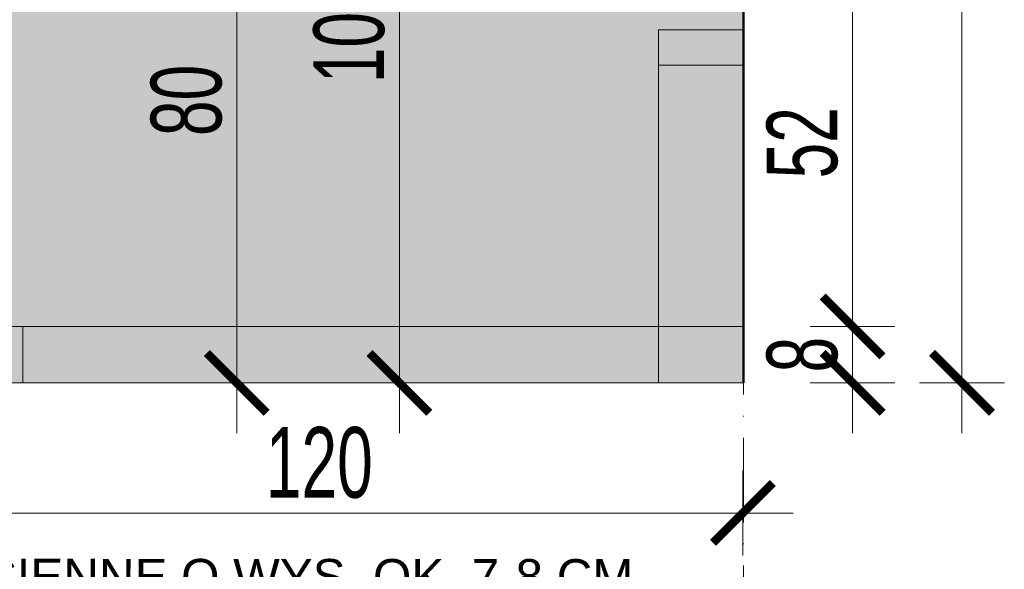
# Model space of a CAD drawing. Header units: millimetres. Extents: x -6792 to 22441, y -13430 to 4653.
# Tile 31 of 256: x -5654 to -5514, y -7769 to -7691. Entities that reach past the tile are written whole.
import ezdxf
from ezdxf import colors
from ezdxf.entities.mleader import LeaderData, LeaderLine
from ezdxf.math import Vec2, Vec3

# ---------------------------------------------------------------- set-up
doc = ezdxf.new("R2010")
doc.units = ezdxf.units.MM
doc.linetypes.add('ACAD_ISO10W100', pattern=[18, 12, -3, 0, -3])
for name, color, linetype, lineweight in [('_A_KOLORYSTYKA ŚCIAN', 40, 'Continuous', 5), ('_A_OPIS', 253, 'Continuous', 9), ('_A_ROZWINIĘCIA_RYSUNEK ŚCIAN', 252, 'Continuous', 15), ('_A_ROZWINIĘCIA_WYMIARY', 252, 'Continuous', 15), ('_A_WIDOK', 163, 'Continuous', 13), ('_A_ŚCIANY PROJEKTOWANE', 150, 'Continuous', 50), ('_ROZWINIĘCIA_RYSUNEK', 252, 'Continuous', 15)]:
    doc.layers.add(name, color=color, linetype=linetype, lineweight=lineweight)
doc.styles.add('DIM', font='arial.ttf', dxfattribs={"width": 0.65})
doc.styles.get("Standard").update_dxf_attribs({"font": 'arial.ttf'})
doc.dimstyles.new('BP_EU_25-50', dxfattribs={"dimtxt": 10, "dimasz": 0.8, "dimexe": 0.75, "dimexo": 1, "dimgap": 2, "dimtad": 1, "dimdec": 0, "dimzin": 9, "dimdsep": 46, "dimtxsty": 'DIM', "dimblk": 'ARCH_1', "dimcen": 0, "dimdle": 50, "dimse1": 1, "dimse2": 1, "dimclrd": 256, "dimclre": 256, "dimclrt": 256, "dimadec": 0, "dimazin": 2, "dimtfac": 1, "dimtdec": 0, "dimtix": 1, "dimtmove": 2, "dimatfit": 0, "dimfxl": 0.75, "dimtolj": 1, "dimtzin": 0, "dimlwd": 15, "dimlwe": -1, "dimarcsym": 0})

# ---------------------------------------------------------------- blocks, each defined once
blk = doc.blocks.new('ARCH_1')
for p, q in [((0, 7.5), (0, -7.5)), ((8.92, 0), (-8.92, 0))]:
    blk.add_line(p, q)
at = {"const_width": 1.5}
blk.add_lwpolyline([(5.3, 5.3), (-5.3, -5.3)], dxfattribs=at)
blk = doc.blocks.new('*D2135')
at = {"layer": '_A_ROZWINIĘCIA_WYMIARY', "lineweight": 15, "transparency": 16777216}
blk.add_line((-5535.86, -7733.6), (-5535.86, -7683.2), dxfattribs=at)
at = {"layer": 'Defpoints', "color": 0, "transparency": 16777216}
for p in [(-5551.32, -7682.4), (-5535.86, -7682.4), (-5551.32, -7734.4)]:
    blk.add_point(p, dxfattribs=at)
at = {"layer": '_A_ROZWINIĘCIA_WYMIARY', "lineweight": 15, "transparency": 16777216, "xscale": 0.8, "yscale": 0.8, "zscale": 0.8}
for p, rotation in [((-5535.86, -7682.4), 90), ((-5535.86, -7734.4), 270)]:
    blk.add_blockref('ARCH_1', p, dxfattribs=dict(at, rotation=rotation))
at = {"layer": '_A_ROZWINIĘCIA_WYMIARY', "transparency": 16777216, "insert": (-5542.97, -7708.4), "char_height": 10, "attachment_point": 5, "rotation": 90, "style": 'DIM'}
blk.add_mtext('\\A1;52', dxfattribs=at)
blk = doc.blocks.new('*D2144')
at = {"layer": '_A_ROZWINIĘCIA_WYMIARY', "lineweight": 15, "transparency": 16777216}
blk.add_line((-5670.52, -7760.83), (-5552.19, -7760.83), dxfattribs=at)
at = {"layer": 'Defpoints', "color": 0, "transparency": 16777216}
for p in [(-5671.32, -7742.4), (-5551.39, -7742.4), (-5551.39, -7760.83)]:
    blk.add_point(p, dxfattribs=at)
at = {"layer": '_A_ROZWINIĘCIA_WYMIARY', "lineweight": 15, "transparency": 16777216, "xscale": 0.8, "yscale": 0.8, "zscale": 0.8, "rotation": 180}
blk.add_blockref('ARCH_1', (-5671.32, -7760.83), dxfattribs=at)
at = {"layer": '_A_ROZWINIĘCIA_WYMIARY', "lineweight": 15, "transparency": 16777216, "xscale": 0.8, "yscale": 0.8, "zscale": 0.8}
blk.add_blockref('ARCH_1', (-5551.39, -7760.83), dxfattribs=at)
at = {"layer": '_A_ROZWINIĘCIA_WYMIARY', "transparency": 16777216, "insert": (-5611.36, -7753.73), "char_height": 10, "attachment_point": 5, "style": 'DIM'}
blk.add_mtext('\\A1;120', dxfattribs=at)
blk = doc.blocks.new('*D2145')
at = {"layer": '_A_ROZWINIĘCIA_WYMIARY', "lineweight": 15, "transparency": 16777216}
for p, q in [((-5535.86, -7733.6), (-5535.86, -7732.8)), ((-5535.86, -7742.4), (-5535.86, -7734.4)), ((-5535.86, -7743.2), (-5535.86, -7744))]:
    blk.add_line(p, q, dxfattribs=at)
at = {"layer": 'Defpoints', "color": 0, "transparency": 16777216}
for p in [(-5551.32, -7734.4), (-5535.86, -7734.4), (-5551.32, -7742.4)]:
    blk.add_point(p, dxfattribs=at)
at = {"layer": '_A_ROZWINIĘCIA_WYMIARY', "lineweight": 15, "transparency": 16777216, "xscale": 0.8, "yscale": 0.8, "zscale": 0.8}
for p, rotation in [((-5535.86, -7734.4), 270), ((-5535.86, -7742.4), 90)]:
    blk.add_blockref('ARCH_1', p, dxfattribs=dict(at, rotation=rotation))
at = {"layer": '_A_ROZWINIĘCIA_WYMIARY', "transparency": 16777216, "insert": (-5542.97, -7738.4), "char_height": 10, "attachment_point": 5, "rotation": 90, "style": 'DIM'}
blk.add_mtext('\\A1;8', dxfattribs=at)
blk = doc.blocks.new('*D2140')
at = {"layer": '_A_ROZWINIĘCIA_WYMIARY', "lineweight": 15, "transparency": 16777216}
blk.add_line((-5520.38, -7443.2), (-5520.38, -7741.6), dxfattribs=at)
at = {"layer": 'Defpoints', "color": 0, "transparency": 16777216}
for p in [(-5551.32, -7442.4), (-5551.32, -7742.4), (-5520.38, -7742.4)]:
    blk.add_point(p, dxfattribs=at)
at = {"layer": '_A_ROZWINIĘCIA_WYMIARY', "lineweight": 15, "transparency": 16777216, "xscale": 0.8, "yscale": 0.8, "zscale": 0.8}
for p, rotation in [((-5520.38, -7442.4), 90), ((-5520.38, -7742.4), 270)]:
    blk.add_blockref('ARCH_1', p, dxfattribs=dict(at, rotation=rotation))
at = {"layer": '_A_ROZWINIĘCIA_WYMIARY', "transparency": 16777216, "insert": (-5527.49, -7592.4), "char_height": 10, "attachment_point": 5, "rotation": 90, "style": 'DIM'}
blk.add_mtext('\\A1;300', dxfattribs=at)
blk = doc.blocks.new('*D2141')
at = {"layer": '_A_ROZWINIĘCIA_WYMIARY', "lineweight": 15, "transparency": 16777216}
blk.add_line((-5623.05, -7741.6), (-5623.05, -7663.2), dxfattribs=at)
at = {"layer": 'Defpoints', "color": 0, "transparency": 16777216}
for p in [(-5623.05, -7662.4), (-5583.97, -7662.4), (-5604.48, -7742.4)]:
    blk.add_point(p, dxfattribs=at)
at = {"layer": '_A_ROZWINIĘCIA_WYMIARY', "lineweight": 15, "transparency": 16777216, "xscale": 0.8, "yscale": 0.8, "zscale": 0.8}
for p, rotation in [((-5623.05, -7662.4), 90), ((-5623.05, -7742.4), 270)]:
    blk.add_blockref('ARCH_1', p, dxfattribs=dict(at, rotation=rotation))
at = {"layer": '_A_ROZWINIĘCIA_WYMIARY', "transparency": 16777216, "insert": (-5630.15, -7702.4), "char_height": 10, "attachment_point": 5, "rotation": 90, "style": 'DIM'}
blk.add_mtext('\\A1;80', dxfattribs=at)
blk = doc.blocks.new('*D2146')
at = {"layer": '_A_ROZWINIĘCIA_WYMIARY', "lineweight": 15, "transparency": 16777216}
blk.add_line((-5600.02, -7741.6), (-5600.02, -7643.2), dxfattribs=at)
at = {"layer": 'Defpoints', "color": 0, "transparency": 16777216}
for p in [(-5622.09, -7642.4), (-5600.02, -7642.4), (-5604.48, -7742.4)]:
    blk.add_point(p, dxfattribs=at)
at = {"layer": '_A_ROZWINIĘCIA_WYMIARY', "lineweight": 15, "transparency": 16777216, "xscale": 0.8, "yscale": 0.8, "zscale": 0.8}
for p, rotation in [((-5600.02, -7642.4), 90), ((-5600.02, -7742.4), 270)]:
    blk.add_blockref('ARCH_1', p, dxfattribs=dict(at, rotation=rotation))
at = {"layer": '_A_ROZWINIĘCIA_WYMIARY', "transparency": 16777216, "insert": (-5607.12, -7692.4), "char_height": 10, "attachment_point": 5, "rotation": 90, "style": 'DIM'}
blk.add_mtext('\\A1;100', dxfattribs=at)
blk = doc.blocks.new('_Dot')
at = {"color": 0, "linetype": 'ByBlock', "lineweight": -2}
blk.add_line((-0.5, 0), (-1, 0), dxfattribs=at)
at = {"color": 0, "linetype": 'ByBlock', "const_width": 0.5}
blk.add_lwpolyline([(-0.25, 0, 1), (0.25, 0, 1)], format="xyb", close=True, dxfattribs=at)
blk = doc.blocks.new('A$C52DB2D75')
at = {"layer": '_ROZWINIĘCIA_RYSUNEK'}
h = blk.add_hatch(color=256, dxfattribs=at)
h.dxf.hatch_style = 1
h.set_gradient(color1=(101, 101, 97), rotation=180, centered=1, tint=1)
h.paths.add_polyline_path([(-30, 0), (-30, -50), (0, -50), (0, 0)])
at = {"layer": '_A_WIDOK', "ltscale": 0.5}
for points in [[(-30, -50), (0, -50), (0, 0), (-30, 0), (0, 0), (-30, 0), (-30, -50)], [(-30, -50), (0, -50), (0, -45), (-30, -45), (0, -45), (-30, -45), (-30, -50)]]:
    blk.add_lwpolyline(points, dxfattribs=at)

msp = doc.modelspace()

# ---------------------------------------------------------------- hatches: boundary and pattern name
at = {"layer": '_A_KOLORYSTYKA ŚCIAN'}
msp.add_hatch(color=251, dxfattribs=at).paths.add_polyline_path([(-5551.32, -7742.401), (-5551.32, -7734.401), (-5773.32, -7734.401), (-5773.32, -7742.401)])
at = {"layer": '_A_ROZWINIĘCIA_RYSUNEK ŚCIAN', "true_color": 0xddccbb}
h = msp.add_hatch(color=254, dxfattribs=at)
h.dxf.hatch_style = 1
h.paths.add_polyline_path([(-5551.32, -7734.401), (-5551.32, -7442.401), (-5773.32, -7442.401), (-5773.32, -7734.401)])

# ---------------------------------------------------------------- linework, layer by layer
at = {"layer": '_A_OPIS', "linetype": 'ACAD_ISO10W100'}
msp.add_lwpolyline([(-5551.32, -7406.264), (-5551.32, -7830.401)], dxfattribs=at)
at = {"layer": '_A_ROZWINIĘCIA_RYSUNEK ŚCIAN'}
for points in [[(-5671.32, -7682.401), (-5551.32, -7682.401), (-5551.32, -7734.401), (-5671.32, -7734.401)], [(-5653.32, -7742.402), (-5773.32, -7742.401), (-5773.32, -7734.401), (-5653.32, -7734.402)], [(-5653.32, -7742.402), (-5551.32, -7742.401), (-5551.32, -7734.401), (-5653.32, -7734.402)]]:
    msp.add_lwpolyline(points, close=True, dxfattribs=at)
at = {"layer": '_A_WIDOK'}
msp.add_lwpolyline([(-5551.32, -7742.401), (-5773.32, -7742.401)], dxfattribs=at)
at = {"layer": '_A_ŚCIANY PROJEKTOWANE'}
msp.add_lwpolyline([(-5551.32, -7742.401), (-5551.32, -7442.401)], dxfattribs=at)

# ---------------------------------------------------------------- block references
at = {"layer": '_A_WIDOK', "xscale": -0.4, "rotation": 180}
msp.add_blockref('A$C52DB2D75', (-5551.32, -7742.401), dxfattribs=at)

# ---------------------------------------------------------------- dimensions: what is measured, and where the dimension line sits
at = {"layer": '_A_ROZWINIĘCIA_WYMIARY'}
for base, p1, p2, angle, picture, middle in [((-5520.384, -7742.401), (-5551.32, -7442.401), (-5551.32, -7742.401), 270, '*D2140', (-5527.493, -7592.401)), ((-5600.016, -7642.401), (-5604.479, -7742.401), (-5622.09, -7642.401), 90, '*D2146', (-5607.122, -7692.401)), ((-5623.047, -7662.399), (-5604.479, -7742.401), (-5583.97, -7662.399), 90, '*D2141', (-5630.153, -7702.4)), ((-5535.863, -7682.401), (-5551.32, -7734.401), (-5551.32, -7682.401), 270, '*D2135', (-5542.969, -7708.401)), ((-5535.863, -7734.401), (-5551.32, -7742.402), (-5551.32, -7734.401), 270, '*D2145', (-5542.969, -7738.402)), ((-5551.39, -7760.834), (-5671.32, -7742.401), (-5551.39, -7742.401), 180, '*D2144', (-5611.355, -7753.729))]:
    dim = msp.add_linear_dim(base=base, p1=p1, p2=p2, angle=angle, dimstyle='BP_EU_25-50', dxfattribs=at)
    dim.commit()
    dim.dimension.update_dxf_attribs({"geometry": picture, "text_midpoint": middle})

# ---------------------------------------------------------------- leaders
at = {"layer": '_A_OPIS', "linetype": 'ByBlock'}
ml = msp.add_multileader_mtext('Standard', dxfattribs=at)
ml.set_content('COKOLIKI PRZYŚCIENNE O WYS. OK. 7-8 CM\\PZ PŁYTEK FORMATU 60X120CM CIĘTYCH\\PWZDŁUŻ NA 7-8 NP. OPTIMUM GRAND\\PCOLOURS GRAPHITE MAT FUGA 2 MM\\PO KOLORZE ZBLIŻONYM DO\\PPŁYTKI (GRAFIT)', color=256)
ml.set_leader_properties(color=256, linetype='ByLayer', lineweight=-1)
ml.set_arrow_properties(name='DOT')
ml.build(insert=Vec2(0, 0))
ml.multileader.update_dxf_attribs({"text_left_attachment_type": 6, "text_right_attachment_type": 5, "dogleg_length": 3, "arrow_head_size": 6})
ctx = ml.context
ctx.base_point, ctx.char_height, ctx.arrow_head_size, ctx.plane_origin, ctx.plane_x_axis, ctx.plane_y_axis = Vec3(-5565.753, -7773.837), 5, 6, Vec3(-5724.826, -8322.544), Vec3(-0.9999998, 0.0006295), Vec3(-0.0006295, -0.9999998)
ctx.left_attachment, ctx.right_attachment = 6, 5
notes = []
notes.append((ctx, [(0, (1, 1, 0), (-5724.518, -7828.12), (0.9999998, -0.0006295), 5.014, [(0, [(-5724.458, -7738.784)], 0, [])])]))
ctx.mtext.insert, ctx.mtext.text_direction, ctx.mtext.rotation, ctx.mtext.line_spacing_factor, ctx.mtext.flow_direction = Vec3(-5717.466, -7767.272), Vec3(0.9999998, -0.0006295), 6.2825558, 1.2, 5
for ctx, leaders in notes:
    for number, flags, end, landing, length, lines in leaders:
        leader = LeaderData()
        leader.index, (leader.has_last_leader_line, leader.has_dogleg_vector, leader.attachment_direction) = number, flags
        leader.last_leader_point, leader.dogleg_vector, leader.dogleg_length = Vec3(end), Vec3(landing), length
        for number, points, colour, breaks in lines:
            line = LeaderLine()
            line.index, line.vertices, line.color, line.breaks = number, Vec3.list(points), colors.encode_raw_color(colour), breaks
            leader.lines.append(line)
        ctx.leaders.append(leader)

doc.saveas('drawing.dxf')
